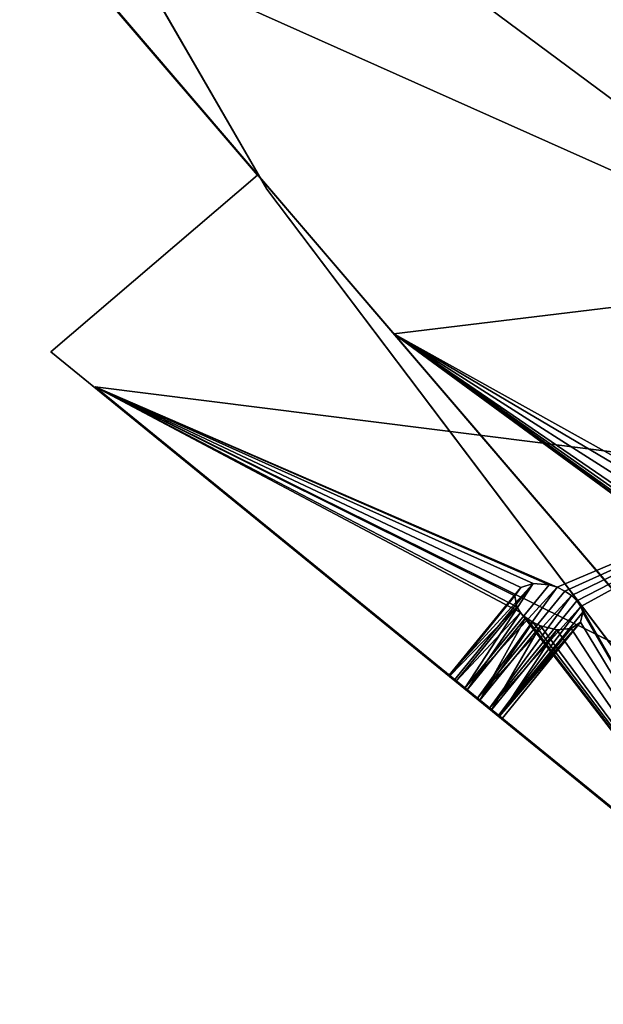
# Model space of a CAD drawing. Extents: x 0.3 to 17.2, y 0.3 to 17.2.
# Tile 44 of 256: x 3.51 to 4.011, y 4.713 to 5.558. Entities that reach past the tile are written whole.
import ezdxf

# ---------------------------------------------------------------- set-up
doc = ezdxf.new("R2010")
doc.units = 0
doc.header["$MEASUREMENT"] = 0
doc.layers.get('0').update_dxf_attribs({"linetype": 'CONTINUOUS'})

# ---------------------------------------------------------------- blocks, each defined once
blk = doc.blocks.new('LUXORE_PLAFON_STL_1')
at = {"color": 0}
for p, q in [((3.71405, 5.4241, -1.82259), (3.00279, 6.25579, -1.82259)), ((3.00279, 6.25579, -1.78322), (3.71405, 5.4241, -1.78322)), ((3.71405, 5.4241, -1.82259), (3.00279, 6.25579, -1.82259)), ((3.00279, 6.25579, -1.78322), (3.71405, 5.4241, -1.78322)), ((3.83102, 5.28814, -5.52556), (3.03466, 6.21934, -1.78407)), ((3.83102, 5.28814, -5.52556), (3.03466, 6.21934, -1.78407)), ((3.35201, 6.05297, -5.19685), (3.72198, 5.41217, -5.19685)), ((3.72198, 5.41217, -5.15748), (3.35201, 6.05297, -5.15748)), ((3.72198, 5.41217, -5.15748), (3.35201, 6.05297, -5.15748)), ((3.35201, 6.05297, -5.19685), (3.72198, 5.41217, -5.19685)), ((3.521, 5.65065, -1.53902), (4.31736, 4.71944, -5.2805)), ((3.521, 5.65065, -1.53902), (4.31736, 4.71944, -5.2805)), ((3.5369, 5.27261, -1.82259), (3.71405, 5.4241, -1.82259)), ((3.71405, 5.4241, -1.78322), (3.5369, 5.27261, -1.78322)), ((3.5369, 5.27261, -1.82259), (3.71405, 5.4241, -1.82259)), ((3.71405, 5.4241, -1.78322), (3.5369, 5.27261, -1.78322)), ((3.71405, 5.4241, -1.78322), (3.71405, 5.4241, -1.82259)), ((3.71405, 5.4241, -1.78322), (3.71405, 5.4241, -1.82259)), ((3.72198, 5.41217, -5.19685), (4.16789, 4.82168, -5.19685)), ((4.16789, 4.82168, -5.15748), (3.72198, 5.41217, -5.15748)), ((3.72198, 5.41217, -5.15748), (3.72198, 5.41217, -5.19685)), ((3.72198, 5.41217, -5.15748), (3.72198, 5.41217, -5.19685)), ((4.16789, 4.82168, -5.15748), (3.72198, 5.41217, -5.15748)), ((3.72198, 5.41217, -5.19685), (4.16789, 4.82168, -5.19685)), ((4.22491, 5.33583, -4.9316), (3.83102, 5.28814, -5.52556)), ((4.22491, 5.33583, -4.9316), (3.83102, 5.28814, -5.52556)), ((3.83102, 5.28814, -5.52556), (4.31736, 4.71944, -5.2805)), ((3.83102, 5.28814, -5.52556), (4.31736, 4.71944, -5.2805)), ((3.5369, 5.27261, -1.78322), (3.5369, 5.27261, -1.82259)), ((4.38523, 4.58129, -1.82259), (3.5369, 5.27261, -1.82259)), ((3.5369, 5.27261, -1.78322), (3.5369, 5.27261, -1.82259)), ((3.5369, 5.27261, -1.78322), (4.38523, 4.58129, -1.78322)), ((4.38523, 4.58129, -1.82259), (3.5369, 5.27261, -1.82259)), ((3.5369, 5.27261, -1.78322), (4.38523, 4.58129, -1.78322)), ((4.52466, 4.46842, -5.52556), (3.57483, 5.24246, -1.78407)), ((3.57483, 5.24246, -1.78407), (4.19324, 5.16466, -2.13297)), ((4.1549, 4.76974, -1.53902), (3.57483, 5.24246, -1.78407)), ((4.52466, 4.46842, -5.52556), (3.57483, 5.24246, -1.78407)), ((4.1549, 4.76974, -1.53902), (3.57483, 5.24246, -1.78407)), ((3.57483, 5.24246, -1.78407), (4.19324, 5.16466, -2.13297)), ((3.93995, 5.07038, -1.80946), (3.8785, 4.99498, -1.80946)), ((3.93995, 5.07038, -1.80946), (3.8785, 4.99498, -1.80946)), ((3.95049, 5.07384, -1.82226), (3.88314, 4.9912, -1.82226)), ((3.95049, 5.07384, -1.82226), (3.88314, 4.9912, -1.82226)), ((3.9641, 5.07274, -1.83082), (3.89186, 4.9841, -1.83082)), ((3.9641, 5.07274, -1.83082), (3.89186, 4.9841, -1.83082)), ((3.97109, 5.07052, -1.83284), (3.89186, 4.9841, -1.83082)), ((3.97109, 5.07052, -1.83284), (3.89186, 4.9841, -1.83082)), ((3.97109, 5.07052, -1.83284), (3.90267, 4.97529, -1.83317)), ((3.97109, 5.07052, -1.83284), (3.90267, 4.97529, -1.83317)), ((3.93489, 5.06315, -1.79534), (3.93995, 5.07038, -1.80946)), ((3.93489, 5.06315, -1.79534), (3.93995, 5.07038, -1.80946)), ((3.93995, 5.07038, -1.80946), (3.95049, 5.07384, -1.82226)), ((3.93995, 5.07038, -1.80946), (3.95049, 5.07384, -1.82226)), ((3.95049, 5.07384, -1.82226), (3.9641, 5.07274, -1.83082)), ((3.95049, 5.07384, -1.82226), (3.9641, 5.07274, -1.83082)), ((3.9641, 5.07274, -1.83082), (3.97109, 5.07052, -1.83284)), ((3.9641, 5.07274, -1.83082), (3.97109, 5.07052, -1.83284)), ((3.97109, 5.07052, -1.83284), (3.97767, 5.06733, -1.83317)), ((3.97109, 5.07052, -1.83284), (3.97767, 5.06733, -1.83317)), ((3.93489, 5.06315, -1.79534), (3.87901, 4.99457, -1.79534)), ((3.93489, 5.06315, -1.79534), (3.87901, 4.99457, -1.79534)), ((3.97767, 5.06733, -1.83317), (3.90267, 4.97529, -1.83317)), ((3.97767, 5.06733, -1.83317), (3.90267, 4.97529, -1.83317)), ((3.98344, 5.06336, -1.83178), (3.90267, 4.97529, -1.83317)), ((3.98344, 5.06336, -1.83178), (3.90267, 4.97529, -1.83317)), ((3.98344, 5.06336, -1.83178), (3.91308, 4.96681, -1.82877)), ((3.98344, 5.06336, -1.83178), (3.91308, 4.96681, -1.82877)), ((3.93648, 5.0538, -1.78314), (3.93489, 5.06315, -1.79534)), ((3.93648, 5.0538, -1.78314), (3.93489, 5.06315, -1.79534)), ((3.97767, 5.06733, -1.83317), (3.98344, 5.06336, -1.83178)), ((3.97767, 5.06733, -1.83317), (3.98344, 5.06336, -1.83178)), ((3.98344, 5.06336, -1.83178), (3.98808, 5.05884, -1.82877)), ((3.98344, 5.06336, -1.83178), (3.98808, 5.05884, -1.82877)), ((3.93648, 5.0538, -1.78314), (3.88454, 4.99007, -1.78314)), ((3.93648, 5.0538, -1.78314), (3.88454, 4.99007, -1.78314)), ((3.91308, 4.96681, -1.82877), (3.98808, 5.05884, -1.82877)), ((3.91308, 4.96681, -1.82877), (3.98808, 5.05884, -1.82877)), ((3.91308, 4.96681, -1.82877), (3.99131, 5.05404, -1.8243)), ((3.91308, 4.96681, -1.82877), (3.99131, 5.05404, -1.8243)), ((3.92071, 4.96059, -1.81863), (3.99131, 5.05404, -1.8243)), ((3.92071, 4.96059, -1.81863), (3.99131, 5.05404, -1.8243)), ((3.93971, 5.049, -1.77867), (3.93648, 5.0538, -1.78314)), ((3.93971, 5.049, -1.77867), (3.93648, 5.0538, -1.78314)), ((3.98808, 5.05884, -1.82877), (3.99131, 5.05404, -1.8243)), ((3.98808, 5.05884, -1.82877), (3.99131, 5.05404, -1.8243)), ((3.99131, 5.05404, -1.8243), (3.99295, 5.04923, -1.81863)), ((3.99131, 5.05404, -1.8243), (3.99295, 5.04923, -1.81863)), ((3.93971, 5.049, -1.77867), (3.88454, 4.99007, -1.78314)), ((3.93971, 5.049, -1.77867), (3.88454, 4.99007, -1.78314)), ((3.93971, 5.049, -1.77867), (3.89383, 4.98249, -1.77566)), ((3.93971, 5.049, -1.77867), (3.89383, 4.98249, -1.77566)), ((3.92071, 4.96059, -1.81863), (3.99295, 5.04923, -1.81863)), ((3.92071, 4.96059, -1.81863), (3.99295, 5.04923, -1.81863)), ((3.94435, 5.04448, -1.77566), (3.93971, 5.049, -1.77867)), ((3.94435, 5.04448, -1.77566), (3.93971, 5.049, -1.77867)), ((3.99295, 5.04923, -1.81863), (3.99117, 5.04069, -1.80508)), ((3.99295, 5.04923, -1.81863), (3.99117, 5.04069, -1.80508)), ((3.94435, 5.04448, -1.77566), (3.89383, 4.98249, -1.77566)), ((3.94435, 5.04448, -1.77566), (3.89383, 4.98249, -1.77566)), ((3.94435, 5.04448, -1.77566), (3.90476, 4.97359, -1.7746)), ((3.94435, 5.04448, -1.77566), (3.90476, 4.97359, -1.7746)), ((3.95012, 5.04051, -1.77428), (3.90476, 4.97359, -1.7746)), ((3.95012, 5.04051, -1.77428), (3.90476, 4.97359, -1.7746)), ((3.90476, 4.97359, -1.7746), (3.9567, 5.03733, -1.7746)), ((3.90476, 4.97359, -1.7746), (3.9567, 5.03733, -1.7746)), ((3.92382, 4.95805, -1.80508), (3.99117, 5.04069, -1.80508)), ((3.92382, 4.95805, -1.80508), (3.99117, 5.04069, -1.80508)), ((3.95012, 5.04051, -1.77428), (3.94435, 5.04448, -1.77566)), ((3.95012, 5.04051, -1.77428), (3.94435, 5.04448, -1.77566)), ((3.9567, 5.03733, -1.7746), (3.95012, 5.04051, -1.77428)), ((3.9567, 5.03733, -1.7746), (3.95012, 5.04051, -1.77428)), ((3.9707, 5.03397, -1.78022), (3.9567, 5.03733, -1.7746)), ((3.9707, 5.03397, -1.78022), (3.9567, 5.03733, -1.7746)), ((3.99117, 5.04069, -1.80508), (3.98313, 5.03519, -1.79122)), ((3.99117, 5.04069, -1.80508), (3.98313, 5.03519, -1.79122)), ((3.91481, 4.9654, -1.78022), (3.9707, 5.03397, -1.78022)), ((3.91481, 4.9654, -1.78022), (3.9707, 5.03397, -1.78022)), ((3.92169, 4.95979, -1.79122), (3.98313, 5.03519, -1.79122)), ((3.92169, 4.95979, -1.79122), (3.98313, 5.03519, -1.79122)), ((3.98313, 5.03519, -1.79122), (3.9707, 5.03397, -1.78022)), ((3.98313, 5.03519, -1.79122), (3.9707, 5.03397, -1.78022)), ((3.88314, 4.9912, -1.82226), (3.8785, 4.99498, -1.80946)), ((3.8785, 4.99498, -1.80946), (3.87901, 4.99457, -1.79534)), ((3.88314, 4.9912, -1.82226), (3.8785, 4.99498, -1.80946)), ((3.8785, 4.99498, -1.80946), (3.87901, 4.99457, -1.79534)), ((3.87901, 4.99457, -1.79534), (3.88454, 4.99007, -1.78314)), ((3.87901, 4.99457, -1.79534), (3.88454, 4.99007, -1.78314)), ((3.89186, 4.9841, -1.83082), (3.88314, 4.9912, -1.82226)), ((3.89186, 4.9841, -1.83082), (3.88314, 4.9912, -1.82226)), ((3.88454, 4.99007, -1.78314), (3.89383, 4.98249, -1.77566)), ((3.88454, 4.99007, -1.78314), (3.89383, 4.98249, -1.77566)), ((3.90267, 4.97529, -1.83317), (3.89186, 4.9841, -1.83082)), ((3.90267, 4.97529, -1.83317), (3.89186, 4.9841, -1.83082)), ((3.89383, 4.98249, -1.77566), (3.90476, 4.97359, -1.7746)), ((3.89383, 4.98249, -1.77566), (3.90476, 4.97359, -1.7746)), ((3.91308, 4.96681, -1.82877), (3.90267, 4.97529, -1.83317)), ((3.91308, 4.96681, -1.82877), (3.90267, 4.97529, -1.83317)), ((3.90476, 4.97359, -1.7746), (3.91481, 4.9654, -1.78022)), ((3.90476, 4.97359, -1.7746), (3.91481, 4.9654, -1.78022)), ((3.92071, 4.96059, -1.81863), (3.91308, 4.96681, -1.82877)), ((3.92071, 4.96059, -1.81863), (3.91308, 4.96681, -1.82877)), ((3.91481, 4.9654, -1.78022), (3.92169, 4.95979, -1.79122)), ((3.91481, 4.9654, -1.78022), (3.92169, 4.95979, -1.79122)), ((3.92382, 4.95805, -1.80508), (3.92071, 4.96059, -1.81863)), ((3.92382, 4.95805, -1.80508), (3.92071, 4.96059, -1.81863)), ((3.92169, 4.95979, -1.79122), (3.92382, 4.95805, -1.80508)), ((3.92169, 4.95979, -1.79122), (3.92382, 4.95805, -1.80508))]:
    blk.add_line(p, q, dxfattribs=at)
mesh = blk.add_polyface(dxfattribs=at)
corners = [(1.90166, 9.4846, -1.84228), (1.90166, 7.94244, -1.84228), (1.85836, 8.71352, -1.84228), (2.03103, 10.24599, -1.84228), (2.03103, 7.18105, -1.84228), (2.24483, 10.98811, -1.84228), (2.14824, 9.09775, -1.84228), (2.23745, 9.86102, -1.84228), (2.41467, 10.60876, -1.84228), (2.54037, 11.70162, -1.84228), (2.6775, 11.33088, -1.84228), (2.91395, 12.37755, -1.84228), (3.02239, 12.0176, -1.84228), (3.36085, 13.00741, -1.84228), (3.44466, 12.65964, -1.84228), (3.87547, 13.58327, -1.84228), (3.93862, 13.24831, -1.84228), (4.45133, 14.09788, -1.84228), (4.49758, 13.77566, -1.84228), (5.08119, 14.54479, -1.84228), (5.11398, 14.23456, -1.84228), (5.75712, 14.91837, -1.84228), (5.77948, 14.61879, -1.84228), (6.47063, 15.21391, -1.84228), (6.4851, 14.92316, -1.84228), (7.21275, 15.42771, -1.84228), (7.22127, 15.14356, -1.84228), (7.97414, 15.55708, -1.84228), (7.97806, 15.277, -1.84228), (8.74522, 15.60038, -1.84228), (8.74522, 15.32168, -1.84228), (9.5163, 15.55708, -1.84228), (9.51238, 15.277, -1.84228), (10.26917, 15.14356, -1.84228), (10.27769, 15.42771, -1.84228), (11.00534, 14.92316, -1.84228), (11.0198, 15.21391, -1.84228), (11.71096, 14.61879, -1.84228), (11.73332, 14.91837, -1.84228), (12.37646, 14.23456, -1.84228), (12.40925, 14.54479, -1.84228), (12.99286, 13.77566, -1.84228), (13.03911, 14.09788, -1.84228), (13.55182, 13.24831, -1.84228), (13.61496, 13.58327, -1.84228), (14.04578, 12.65964, -1.84228), (14.12958, 13.00741, -1.84228), (14.46805, 12.0176, -1.84228), (14.57649, 12.37755, -1.84228), (14.81294, 11.33088, -1.84228), (14.95007, 11.70162, -1.84228), (15.07577, 10.60876, -1.84228), (15.24561, 10.98811, -1.84228), (15.25298, 9.86102, -1.84228), (15.45941, 10.24599, -1.84228), (15.3422, 9.09775, -1.84228), (15.3422, 8.32929, -1.84228), (2.14824, 8.32929, -1.84228), (2.24483, 6.43893, -1.84228), (2.23745, 7.56603, -1.84228), (2.41467, 6.81828, -1.84228), (2.54037, 5.72542, -1.84228), (2.6775, 6.09616, -1.84228), (2.91395, 5.04949, -1.84228), (3.02239, 5.40944, -1.84228), (3.36085, 4.41963, -1.84228), (3.44466, 4.7674, -1.84228), (3.87547, 3.84377, -1.84228), (3.93862, 4.17873, -1.84228), (4.45133, 3.32916, -1.84228), (4.49758, 3.65138, -1.84228), (5.08119, 2.88225, -1.84228), (5.11398, 3.19248, -1.84228), (5.75712, 2.50867, -1.84228), (5.77948, 2.80825, -1.84228), (6.47063, 2.21313, -1.84228), (6.4851, 2.50388, -1.84228), (7.21275, 1.99933, -1.84228), (7.22127, 2.28349, -1.84228), (7.97414, 1.86996, -1.84228), (7.97806, 2.15004, -1.84228), (8.74522, 1.82666, -1.84228), (8.74522, 2.10536, -1.84228), (9.51238, 2.15004, -1.84228), (9.5163, 1.86996, -1.84228), (10.26917, 2.28349, -1.84228), (10.27769, 1.99933, -1.84228), (11.00534, 2.50388, -1.84228), (11.0198, 2.21313, -1.84228), (11.71096, 2.80825, -1.84228), (11.73332, 2.50867, -1.84228), (12.37646, 3.19248, -1.84228), (12.40925, 2.88225, -1.84228), (12.99286, 3.65138, -1.84228), (13.03911, 3.32916, -1.84228), (13.55182, 4.17873, -1.84228), (13.61496, 3.84377, -1.84228), (14.04578, 4.7674, -1.84228), (14.12958, 4.41963, -1.84228), (14.46805, 5.40944, -1.84228), (14.57649, 5.04949, -1.84228), (14.81294, 6.09616, -1.84228), (14.95007, 5.72542, -1.84228), (15.07577, 6.81828, -1.84228), (15.24561, 6.43893, -1.84228), (15.25298, 7.56603, -1.84228), (15.45941, 7.18105, -1.84228), (15.58878, 9.4846, -1.84228), (15.58878, 7.94244, -1.84228), (15.63208, 8.71352, -1.84228)]
mesh.append_faces([[corners[k] for k in face] for face in [(0, 1, 2), (108, 107, 109)]], dxfattribs={"vtx0": -1, "color": 0})
mesh.append_faces([[corners[k] for k in face] for face in [(1, 3, 4), (6, 5, 7), (7, 5, 8), (8, 9, 10), (10, 11, 12), (12, 13, 14), (14, 15, 16), (16, 17, 18), (18, 19, 20), (20, 21, 22), (22, 23, 24), (24, 25, 26), (26, 27, 28), (28, 29, 30), (30, 31, 32), (32, 31, 33), (33, 34, 35), (35, 36, 37), (37, 38, 39), (39, 40, 41), (41, 42, 43), (43, 44, 45), (45, 46, 47), (47, 48, 49), (49, 50, 51), (51, 52, 53), (53, 54, 55), (55, 54, 56), (4, 57, 58), (57, 4, 6), (58, 60, 61), (61, 62, 63), (63, 64, 65), (65, 66, 67), (67, 68, 69), (69, 70, 71), (71, 72, 73), (73, 74, 75), (75, 76, 77), (77, 78, 79), (79, 80, 81), (81, 83, 84), (84, 85, 86), (86, 87, 88), (88, 89, 90), (90, 91, 92), (92, 93, 94), (94, 95, 96), (96, 97, 98), (98, 99, 100), (100, 101, 102), (102, 103, 104), (104, 105, 106), (106, 107, 108)]], dxfattribs={"vtx0": -1, "vtx1": -1, "color": 0})
mesh.append_faces([[corners[k] for k in face] for face in [(4, 5, 6), (106, 56, 54)]], dxfattribs={"vtx0": -1, "vtx1": -1, "vtx2": -1, "color": 0})
mesh.append_faces([[corners[k] for k in face] for face in [(1, 0, 3), (4, 3, 5), (8, 5, 9), (10, 9, 11), (12, 11, 13), (14, 13, 15), (16, 15, 17), (18, 17, 19), (20, 19, 21), (22, 21, 23), (24, 23, 25), (26, 25, 27), (28, 27, 29), (30, 29, 31), (33, 31, 34), (35, 34, 36), (37, 36, 38), (39, 38, 40), (41, 40, 42), (43, 42, 44), (45, 44, 46), (47, 46, 48), (49, 48, 50), (51, 50, 52), (53, 52, 54), (58, 57, 59), (58, 59, 60), (61, 60, 62), (63, 62, 64), (65, 64, 66), (67, 66, 68), (69, 68, 70), (71, 70, 72), (73, 72, 74), (75, 74, 76), (77, 76, 78), (79, 78, 80), (81, 80, 82), (81, 82, 83), (84, 83, 85), (86, 85, 87), (88, 87, 89), (90, 89, 91), (92, 91, 93), (94, 93, 95), (96, 95, 97), (98, 97, 99), (100, 99, 101), (102, 101, 103), (104, 103, 105), (106, 105, 56), (106, 54, 107)]], dxfattribs={"vtx0": -1, "vtx2": -1, "color": 0})
mesh = blk.add_polyface(dxfattribs=at)
corners = [(1.90166, 7.94244, -1.82259), (1.90166, 9.4846, -1.82259), (1.85836, 8.71352, -1.82259), (2.03103, 7.18105, -1.82259), (2.03103, 10.24599, -1.82259), (2.24483, 6.43893, -1.82259), (2.14824, 8.32929, -1.82259), (2.23745, 7.56603, -1.82259), (2.41467, 6.81828, -1.82259), (2.54037, 5.72542, -1.82259), (2.6775, 6.09616, -1.82259), (2.91395, 5.04949, -1.82259), (3.02239, 5.40944, -1.82259), (3.36085, 4.41963, -1.82259), (3.44466, 4.7674, -1.82259), (3.87547, 3.84377, -1.82259), (3.93862, 4.17873, -1.82259), (4.45133, 3.32916, -1.82259), (4.49758, 3.65138, -1.82259), (5.08119, 2.88225, -1.82259), (5.11398, 3.19248, -1.82259), (5.75712, 2.50867, -1.82259), (5.77948, 2.80825, -1.82259), (6.47063, 2.21313, -1.82259), (6.4851, 2.50388, -1.82259), (7.21275, 1.99933, -1.82259), (7.22127, 2.28349, -1.82259), (7.97414, 1.86996, -1.82259), (7.97806, 2.15004, -1.82259), (8.74522, 1.82666, -1.82259), (8.74522, 2.10536, -1.82259), (9.5163, 1.86996, -1.82259), (9.51238, 2.15004, -1.82259), (10.26917, 2.28349, -1.82259), (10.27769, 1.99933, -1.82259), (11.00534, 2.50388, -1.82259), (11.0198, 2.21313, -1.82259), (11.71096, 2.80825, -1.82259), (11.73332, 2.50867, -1.82259), (12.37646, 3.19248, -1.82259), (12.40925, 2.88225, -1.82259), (12.99286, 3.65138, -1.82259), (13.03911, 3.32916, -1.82259), (13.55182, 4.17873, -1.82259), (13.61496, 3.84377, -1.82259), (14.04578, 4.7674, -1.82259), (14.12958, 4.41963, -1.82259), (14.46805, 5.40944, -1.82259), (14.57649, 5.04949, -1.82259), (14.81294, 6.09616, -1.82259), (14.95007, 5.72542, -1.82259), (15.07577, 6.81828, -1.82259), (15.24561, 6.43893, -1.82259), (15.25298, 7.56603, -1.82259), (15.45941, 7.18105, -1.82259), (15.3422, 8.32929, -1.82259), (15.3422, 9.09775, -1.82259), (2.14824, 9.09775, -1.82259), (2.24483, 10.98811, -1.82259), (2.23745, 9.86102, -1.82259), (2.41467, 10.60876, -1.82259), (2.54037, 11.70162, -1.82259), (2.6775, 11.33088, -1.82259), (2.91395, 12.37755, -1.82259), (3.02239, 12.0176, -1.82259), (3.36085, 13.00741, -1.82259), (3.44466, 12.65964, -1.82259), (3.87547, 13.58327, -1.82259), (3.93862, 13.24831, -1.82259), (4.45133, 14.09788, -1.82259), (4.49758, 13.77566, -1.82259), (5.08119, 14.54479, -1.82259), (5.11398, 14.23456, -1.82259), (5.75712, 14.91837, -1.82259), (5.77948, 14.61879, -1.82259), (6.47063, 15.21391, -1.82259), (6.4851, 14.92316, -1.82259), (7.21275, 15.42771, -1.82259), (7.22127, 15.14356, -1.82259), (7.97414, 15.55708, -1.82259), (7.97806, 15.277, -1.82259), (8.74522, 15.60038, -1.82259), (8.74522, 15.32168, -1.82259), (9.51238, 15.277, -1.82259), (9.5163, 15.55708, -1.82259), (10.26917, 15.14356, -1.82259), (10.27769, 15.42771, -1.82259), (11.00534, 14.92316, -1.82259), (11.0198, 15.21391, -1.82259), (11.71096, 14.61879, -1.82259), (11.73332, 14.91837, -1.82259), (12.37646, 14.23456, -1.82259), (12.40925, 14.54479, -1.82259), (12.99286, 13.77566, -1.82259), (13.03911, 14.09788, -1.82259), (13.55182, 13.24831, -1.82259), (13.61496, 13.58327, -1.82259), (14.04578, 12.65964, -1.82259), (14.12958, 13.00741, -1.82259), (14.46805, 12.0176, -1.82259), (14.57649, 12.37755, -1.82259), (14.81294, 11.33088, -1.82259), (14.95007, 11.70162, -1.82259), (15.07577, 10.60876, -1.82259), (15.24561, 10.98811, -1.82259), (15.25298, 9.86102, -1.82259), (15.45941, 10.24599, -1.82259), (15.58878, 7.94244, -1.82259), (15.58878, 9.4846, -1.82259), (15.63208, 8.71352, -1.82259)]
mesh.append_faces([[corners[k] for k in face] for face in [(0, 1, 2), (108, 107, 109)]], dxfattribs={"vtx0": -1, "color": 0})
mesh.append_faces([[corners[k] for k in face] for face in [(1, 3, 4), (6, 5, 7), (7, 5, 8), (8, 9, 10), (10, 11, 12), (12, 13, 14), (14, 15, 16), (16, 17, 18), (18, 19, 20), (20, 21, 22), (22, 23, 24), (24, 25, 26), (26, 27, 28), (28, 29, 30), (30, 31, 32), (32, 31, 33), (33, 34, 35), (35, 36, 37), (37, 38, 39), (39, 40, 41), (41, 42, 43), (43, 44, 45), (45, 46, 47), (47, 48, 49), (49, 50, 51), (51, 52, 53), (53, 54, 55), (55, 54, 56), (4, 57, 58), (57, 4, 6), (58, 60, 61), (61, 62, 63), (63, 64, 65), (65, 66, 67), (67, 68, 69), (69, 70, 71), (71, 72, 73), (73, 74, 75), (75, 76, 77), (77, 78, 79), (79, 80, 81), (81, 83, 84), (84, 85, 86), (86, 87, 88), (88, 89, 90), (90, 91, 92), (92, 93, 94), (94, 95, 96), (96, 97, 98), (98, 99, 100), (100, 101, 102), (102, 103, 104), (104, 105, 106), (106, 107, 108)]], dxfattribs={"vtx0": -1, "vtx1": -1, "color": 0})
mesh.append_faces([[corners[k] for k in face] for face in [(4, 5, 6), (106, 56, 54)]], dxfattribs={"vtx0": -1, "vtx1": -1, "vtx2": -1, "color": 0})
mesh.append_faces([[corners[k] for k in face] for face in [(1, 0, 3), (4, 3, 5), (8, 5, 9), (10, 9, 11), (12, 11, 13), (14, 13, 15), (16, 15, 17), (18, 17, 19), (20, 19, 21), (22, 21, 23), (24, 23, 25), (26, 25, 27), (28, 27, 29), (30, 29, 31), (33, 31, 34), (35, 34, 36), (37, 36, 38), (39, 38, 40), (41, 40, 42), (43, 42, 44), (45, 44, 46), (47, 46, 48), (49, 48, 50), (51, 50, 52), (53, 52, 54), (58, 57, 59), (58, 59, 60), (61, 60, 62), (63, 62, 64), (65, 64, 66), (67, 66, 68), (69, 68, 70), (71, 70, 72), (73, 72, 74), (75, 74, 76), (77, 76, 78), (79, 78, 80), (81, 80, 82), (81, 82, 83), (84, 83, 85), (86, 85, 87), (88, 87, 89), (90, 89, 91), (92, 91, 93), (94, 93, 95), (96, 95, 97), (98, 97, 99), (100, 99, 101), (102, 101, 103), (104, 103, 105), (106, 105, 56), (106, 54, 107)]], dxfattribs={"vtx0": -1, "vtx2": -1, "color": 0})
mesh = blk.add_polyface(dxfattribs=at)
corners = [(3.00279, 6.25579, -1.82259), (3.71405, 5.4241, -1.78322), (3.71405, 5.4241, -1.82259), (3.00279, 6.25579, -1.78322)]
mesh.append_faces([[corners[k] for k in face] for face in [(0, 1, 2), (1, 0, 3)]], dxfattribs={"vtx0": -1, "color": 0})
mesh = blk.add_polyface(dxfattribs=at)
corners = [(3.03466, 6.21934, -1.78407), (4.22491, 5.33583, -4.9316), (3.83102, 5.28814, -5.52556), (3.62924, 6.03237, -2.13297)]
mesh.append_faces([[corners[k] for k in face] for face in [(0, 1, 2), (1, 0, 3)]], dxfattribs={"vtx0": -1, "color": 0})
mesh = blk.add_polyface(dxfattribs=at)
corners = [(3.521, 5.65065, -1.53902), (3.32548, 5.87928, -1.79122), (3.32726, 5.87719, -1.80508), (3.31971, 5.88603, -1.78022), (3.31128, 5.89588, -1.7746), (3.03466, 6.21934, -1.78407), (3.30212, 5.90659, -1.77566), (3.29433, 5.91571, -1.78314), (3.28969, 5.92113, -1.79534), (3.28927, 5.92162, -1.80946), (4.31736, 4.71944, -5.2805), (4.06131, 5.01885, -5.24835), (4.0631, 5.01676, -5.26221), (4.05555, 5.02559, -5.23735), (4.04712, 5.03545, -5.23173), (4.03796, 5.04616, -5.23279), (4.03016, 5.05527, -5.24028), (4.02553, 5.0607, -5.25247), (4.0251, 5.06119, -5.26659), (3.83102, 5.28814, -5.52556), (3.31826, 5.88773, -1.82877), (3.30953, 5.89793, -1.83317), (3.32466, 5.88024, -1.81863), (3.30047, 5.90852, -1.83082), (3.29316, 5.91707, -1.82226), (4.05409, 5.02729, -5.2859), (4.06049, 5.01981, -5.27576), (4.04536, 5.0375, -5.2903), (4.03631, 5.04809, -5.28795), (4.02899, 5.05664, -5.2794)]
mesh.append_faces([[corners[k] for k in face] for face in [(1, 0, 3), (3, 0, 4), (4, 5, 6), (6, 5, 7), (7, 5, 8), (8, 5, 9), (11, 0, 13), (13, 0, 14), (14, 0, 15), (15, 0, 16), (16, 0, 17), (17, 0, 18), (19, 21, 5), (20, 0, 22), (22, 0, 2), (10, 25, 19), (25, 10, 26), (26, 10, 12)]], dxfattribs={"vtx0": -1, "vtx1": -1, "color": 0})
mesh.append_faces([[corners[k] for k in face] for face in [(18, 0, 19), (19, 0, 20)]], dxfattribs={"vtx0": -1, "vtx1": -1, "vtx2": -1, "color": 0})
mesh.append_faces([[corners[k] for k in face] for face in [(0, 1, 2), (4, 0, 5), (10, 11, 12), (11, 10, 0), (19, 20, 21), (5, 21, 23), (5, 23, 24), (5, 24, 9), (19, 25, 27), (19, 27, 28), (19, 28, 29), (19, 29, 18)]], dxfattribs={"vtx0": -1, "vtx2": -1, "color": 0})
mesh = blk.add_polyface(dxfattribs=at)
corners = [(3.35201, 6.05297, -5.19685), (3.72198, 5.41217, -5.15748), (3.72198, 5.41217, -5.19685), (3.35201, 6.05297, -5.15748)]
mesh.append_faces([[corners[k] for k in face] for face in [(0, 1, 2), (1, 0, 3)]], dxfattribs={"vtx0": -1, "color": 0})
mesh = blk.add_polyface(dxfattribs=at)
corners = [(4.22491, 5.33583, -4.9316), (3.521, 5.65065, -1.53902), (4.31736, 4.71944, -5.2805), (3.62924, 6.03237, -2.13297)]
mesh.append_faces([[corners[k] for k in face] for face in [(0, 1, 2), (1, 0, 3)]], dxfattribs={"vtx0": -1, "color": 0})
mesh = blk.add_polyface(dxfattribs=at)
corners = [(3.71405, 5.4241, -1.78322), (3.5369, 5.27261, -1.82259), (3.71405, 5.4241, -1.82259), (3.5369, 5.27261, -1.78322)]
mesh.append_faces([[corners[k] for k in face] for face in [(0, 1, 2), (1, 0, 3)]], dxfattribs={"vtx0": -1, "color": 0})
mesh = blk.add_polyface(dxfattribs=at)
corners = [(3.72198, 5.41217, -5.19685), (4.16789, 4.82168, -5.15748), (4.16789, 4.82168, -5.19685), (3.72198, 5.41217, -5.15748)]
mesh.append_faces([[corners[k] for k in face] for face in [(0, 1, 2), (1, 0, 3)]], dxfattribs={"vtx0": -1, "color": 0})
mesh = blk.add_polyface(dxfattribs=at)
corners = [(4.31736, 4.71944, -5.2805), (4.12018, 5.07652, -5.28143), (4.12503, 5.075, -5.27576), (4.1153, 5.07964, -5.2859), (3.83102, 5.28814, -5.52556), (4.11068, 5.08417, -5.28891), (4.10657, 5.08984, -5.2903), (4.10323, 5.09634, -5.28997), (4.10084, 5.10328, -5.28795), (4.09941, 5.11686, -5.2794), (4.10262, 5.12748, -5.26659), (4.10973, 5.13271, -5.25247), (4.13883, 5.08514, -5.24835), (4.22491, 5.33583, -4.9316), (4.13352, 5.07698, -5.26221), (4.13975, 5.09761, -5.23735), (4.13607, 5.11152, -5.23173), (4.13272, 5.11802, -5.23141), (4.12862, 5.1237, -5.23279), (4.12399, 5.12822, -5.23581), (4.11912, 5.13134, -5.24028)]
mesh.append_faces([[corners[k] for k in face] for face in [(1, 0, 3), (3, 4, 5), (5, 4, 6), (6, 4, 7), (7, 4, 8), (8, 4, 9), (9, 4, 10), (10, 4, 11), (0, 12, 13), (12, 0, 14), (14, 0, 2), (13, 11, 4)]], dxfattribs={"vtx0": -1, "vtx1": -1, "color": 0})
mesh.append_faces([[corners[k] for k in face] for face in [(0, 1, 2), (3, 0, 4), (13, 12, 15), (13, 15, 16), (13, 16, 17), (13, 17, 18), (13, 18, 19), (13, 19, 20), (13, 20, 11)]], dxfattribs={"vtx0": -1, "vtx2": -1, "color": 0})
mesh = blk.add_polyface(dxfattribs=at)
corners = [(3.5369, 5.27261, -1.78322), (4.38523, 4.58129, -1.82259), (3.5369, 5.27261, -1.82259), (4.38523, 4.58129, -1.78322)]
mesh.append_faces([[corners[k] for k in face] for face in [(0, 1, 2), (1, 0, 3)]], dxfattribs={"vtx0": -1, "color": 0})
mesh = blk.add_polyface(dxfattribs=at)
corners = [(3.57483, 5.24246, -1.78407), (4.90371, 4.58567, -4.9316), (4.52466, 4.46842, -5.52556), (4.19324, 5.16466, -2.13297)]
mesh.append_faces([[corners[k] for k in face] for face in [(0, 1, 2), (1, 0, 3)]], dxfattribs={"vtx0": -1, "color": 0})
mesh = blk.add_polyface(dxfattribs=at)
corners = [(5.10474, 3.9957, -5.2805), (4.78032, 4.26008, -5.2903), (4.52466, 4.46842, -5.52556), (4.79073, 4.25159, -5.2859), (4.79836, 4.24537, -5.27576), (4.80147, 4.24284, -5.26221), (4.79934, 4.24457, -5.24835), (4.1549, 4.76974, -1.53902), (4.79246, 4.25018, -5.23735), (4.78241, 4.25837, -5.23173), (3.91308, 4.96681, -1.82877), (3.90267, 4.97529, -1.83317), (3.92071, 4.96059, -1.81863), (3.92382, 4.95805, -1.80508), (3.92169, 4.95979, -1.79122), (3.91481, 4.9654, -1.78022), (3.90476, 4.97359, -1.7746), (4.75615, 4.27977, -5.26659), (3.57483, 5.24246, -1.78407), (4.76079, 4.27599, -5.2794), (4.76951, 4.26888, -5.28795), (4.75666, 4.27936, -5.25247), (4.76219, 4.27485, -5.24028), (4.77148, 4.26728, -5.23279), (3.89186, 4.9841, -1.83082), (3.88314, 4.9912, -1.82226), (3.8785, 4.99498, -1.80946), (3.87901, 4.99457, -1.79534), (3.88454, 4.99007, -1.78314), (3.89383, 4.98249, -1.77566)]
mesh.append_faces([[corners[k] for k in face] for face in [(0, 1, 2), (1, 0, 3), (3, 0, 4), (4, 0, 5), (5, 0, 6), (6, 7, 8), (8, 7, 9), (10, 7, 12), (12, 7, 13), (13, 7, 14), (14, 7, 15), (15, 7, 16), (2, 17, 18), (17, 2, 19), (19, 2, 20), (20, 2, 1), (18, 28, 7)]], dxfattribs={"vtx0": -1, "vtx1": -1, "color": 0})
mesh.append_faces([[corners[k] for k in face] for face in [(9, 7, 10), (18, 9, 11)]], dxfattribs={"vtx0": -1, "vtx1": -1, "vtx2": -1, "color": 0})
mesh.append_faces([[corners[k] for k in face] for face in [(6, 0, 7), (9, 10, 11), (18, 17, 21), (18, 21, 22), (18, 22, 23), (18, 23, 9), (18, 11, 24), (18, 24, 25), (18, 25, 26), (18, 26, 27), (18, 27, 28), (7, 28, 29), (7, 29, 16)]], dxfattribs={"vtx0": -1, "vtx2": -1, "color": 0})
mesh = blk.add_polyface(dxfattribs=at)
corners = [(4.19324, 5.16466, -2.13297), (3.97109, 5.07052, -1.83284), (3.97767, 5.06733, -1.83317), (3.57483, 5.24246, -1.78407), (3.9641, 5.07274, -1.83082), (3.95049, 5.07384, -1.82226), (3.93995, 5.07038, -1.80946), (3.93489, 5.06315, -1.79534), (3.93648, 5.0538, -1.78314), (3.93971, 5.049, -1.77867), (4.1549, 4.76974, -1.53902), (3.94435, 5.04448, -1.77566), (3.95012, 5.04051, -1.77428), (3.99131, 5.05404, -1.8243), (3.98808, 5.05884, -1.82877), (3.98344, 5.06336, -1.83178), (3.99295, 5.04923, -1.81863), (3.99117, 5.04069, -1.80508), (3.98313, 5.03519, -1.79122), (3.9707, 5.03397, -1.78022), (3.9567, 5.03733, -1.7746)]
mesh.append_faces([[corners[k] for k in face] for face in [(1, 3, 4), (4, 3, 5), (5, 3, 6), (6, 3, 7), (7, 3, 8), (8, 3, 9), (9, 10, 11), (11, 10, 12), (0, 13, 10), (13, 0, 14), (14, 0, 15), (15, 0, 2)]], dxfattribs={"vtx0": -1, "vtx1": -1, "color": 0})
mesh.append_faces([[corners[k] for k in face] for face in [(0, 1, 2), (1, 0, 3), (9, 3, 10), (10, 13, 16), (10, 16, 17), (10, 17, 18), (10, 18, 19), (10, 19, 20), (10, 20, 12)]], dxfattribs={"vtx0": -1, "vtx2": -1, "color": 0})
mesh = blk.add_polyface(dxfattribs=at)
corners = [(3.95049, 5.07384, -1.82226), (3.8785, 4.99498, -1.80946), (3.88314, 4.9912, -1.82226), (3.93995, 5.07038, -1.80946)]
mesh.append_faces([[corners[k] for k in face] for face in [(0, 1, 2), (1, 0, 3)]], dxfattribs={"vtx0": -1, "color": 0})
mesh = blk.add_polyface(dxfattribs=at)
corners = [(3.8785, 4.99498, -1.80946), (3.93489, 5.06315, -1.79534), (3.87901, 4.99457, -1.79534), (3.93995, 5.07038, -1.80946)]
mesh.append_faces([[corners[k] for k in face] for face in [(0, 1, 2), (1, 0, 3)]], dxfattribs={"vtx0": -1, "color": 0})
mesh = blk.add_polyface(dxfattribs=at)
corners = [(3.89186, 4.9841, -1.83082), (3.95049, 5.07384, -1.82226), (3.88314, 4.9912, -1.82226), (3.9641, 5.07274, -1.83082)]
mesh.append_faces([[corners[k] for k in face] for face in [(0, 1, 2), (1, 0, 3)]], dxfattribs={"vtx0": -1, "color": 0})
mesh = blk.add_polyface(dxfattribs=at)
corners = [(3.97109, 5.07052, -1.83284), (3.9641, 5.07274, -1.83082), (3.89186, 4.9841, -1.83082)]
mesh.append_faces([[corners[k] for k in face] for face in [(0, 1, 2)]], dxfattribs={"color": 0})
mesh = blk.add_polyface(dxfattribs=at)
corners = [(3.97109, 5.07052, -1.83284), (3.89186, 4.9841, -1.83082), (3.90267, 4.97529, -1.83317)]
mesh.append_faces([[corners[k] for k in face] for face in [(0, 1, 2)]], dxfattribs={"color": 0})
mesh = blk.add_polyface(dxfattribs=at)
corners = [(3.97767, 5.06733, -1.83317), (3.97109, 5.07052, -1.83284), (3.90267, 4.97529, -1.83317)]
mesh.append_faces([[corners[k] for k in face] for face in [(0, 1, 2)]], dxfattribs={"color": 0})
mesh = blk.add_polyface(dxfattribs=at)
corners = [(3.87901, 4.99457, -1.79534), (3.93648, 5.0538, -1.78314), (3.88454, 4.99007, -1.78314), (3.93489, 5.06315, -1.79534)]
mesh.append_faces([[corners[k] for k in face] for face in [(0, 1, 2), (1, 0, 3)]], dxfattribs={"vtx0": -1, "color": 0})
mesh = blk.add_polyface(dxfattribs=at)
corners = [(3.98344, 5.06336, -1.83178), (3.97767, 5.06733, -1.83317), (3.90267, 4.97529, -1.83317)]
mesh.append_faces([[corners[k] for k in face] for face in [(0, 1, 2)]], dxfattribs={"color": 0})
mesh = blk.add_polyface(dxfattribs=at)
corners = [(3.98344, 5.06336, -1.83178), (3.90267, 4.97529, -1.83317), (3.91308, 4.96681, -1.82877)]
mesh.append_faces([[corners[k] for k in face] for face in [(0, 1, 2)]], dxfattribs={"color": 0})
mesh = blk.add_polyface(dxfattribs=at)
corners = [(3.98808, 5.05884, -1.82877), (3.98344, 5.06336, -1.83178), (3.91308, 4.96681, -1.82877)]
mesh.append_faces([[corners[k] for k in face] for face in [(0, 1, 2)]], dxfattribs={"color": 0})
mesh = blk.add_polyface(dxfattribs=at)
corners = [(3.93971, 5.049, -1.77867), (3.88454, 4.99007, -1.78314), (3.93648, 5.0538, -1.78314)]
mesh.append_faces([[corners[k] for k in face] for face in [(0, 1, 2)]], dxfattribs={"color": 0})
mesh = blk.add_polyface(dxfattribs=at)
corners = [(3.99131, 5.05404, -1.8243), (3.98808, 5.05884, -1.82877), (3.91308, 4.96681, -1.82877)]
mesh.append_faces([[corners[k] for k in face] for face in [(0, 1, 2)]], dxfattribs={"color": 0})
mesh = blk.add_polyface(dxfattribs=at)
corners = [(3.99131, 5.05404, -1.8243), (3.91308, 4.96681, -1.82877), (3.92071, 4.96059, -1.81863)]
mesh.append_faces([[corners[k] for k in face] for face in [(0, 1, 2)]], dxfattribs={"color": 0})
mesh = blk.add_polyface(dxfattribs=at)
corners = [(3.99131, 5.05404, -1.8243), (3.92071, 4.96059, -1.81863), (3.99295, 5.04923, -1.81863)]
mesh.append_faces([[corners[k] for k in face] for face in [(0, 1, 2)]], dxfattribs={"color": 0})
mesh = blk.add_polyface(dxfattribs=at)
corners = [(3.93971, 5.049, -1.77867), (3.89383, 4.98249, -1.77566), (3.88454, 4.99007, -1.78314)]
mesh.append_faces([[corners[k] for k in face] for face in [(0, 1, 2)]], dxfattribs={"color": 0})
mesh = blk.add_polyface(dxfattribs=at)
corners = [(3.94435, 5.04448, -1.77566), (3.89383, 4.98249, -1.77566), (3.93971, 5.049, -1.77867)]
mesh.append_faces([[corners[k] for k in face] for face in [(0, 1, 2)]], dxfattribs={"color": 0})
mesh = blk.add_polyface(dxfattribs=at)
corners = [(3.99117, 5.04069, -1.80508), (3.92071, 4.96059, -1.81863), (3.92382, 4.95805, -1.80508), (3.99295, 5.04923, -1.81863)]
mesh.append_faces([[corners[k] for k in face] for face in [(0, 1, 2), (1, 0, 3)]], dxfattribs={"vtx0": -1, "color": 0})
mesh = blk.add_polyface(dxfattribs=at)
corners = [(3.94435, 5.04448, -1.77566), (3.90476, 4.97359, -1.7746), (3.89383, 4.98249, -1.77566)]
mesh.append_faces([[corners[k] for k in face] for face in [(0, 1, 2)]], dxfattribs={"color": 0})
mesh = blk.add_polyface(dxfattribs=at)
corners = [(3.95012, 5.04051, -1.77428), (3.90476, 4.97359, -1.7746), (3.94435, 5.04448, -1.77566)]
mesh.append_faces([[corners[k] for k in face] for face in [(0, 1, 2)]], dxfattribs={"color": 0})
mesh = blk.add_polyface(dxfattribs=at)
corners = [(3.9567, 5.03733, -1.7746), (3.90476, 4.97359, -1.7746), (3.95012, 5.04051, -1.77428)]
mesh.append_faces([[corners[k] for k in face] for face in [(0, 1, 2)]], dxfattribs={"color": 0})
mesh = blk.add_polyface(dxfattribs=at)
corners = [(3.9567, 5.03733, -1.7746), (3.91481, 4.9654, -1.78022), (3.90476, 4.97359, -1.7746), (3.9707, 5.03397, -1.78022)]
mesh.append_faces([[corners[k] for k in face] for face in [(0, 1, 2), (1, 0, 3)]], dxfattribs={"vtx0": -1, "color": 0})
mesh = blk.add_polyface(dxfattribs=at)
corners = [(3.92169, 4.95979, -1.79122), (3.99117, 5.04069, -1.80508), (3.92382, 4.95805, -1.80508), (3.98313, 5.03519, -1.79122)]
mesh.append_faces([[corners[k] for k in face] for face in [(0, 1, 2), (1, 0, 3)]], dxfattribs={"vtx0": -1, "color": 0})
mesh = blk.add_polyface(dxfattribs=at)
corners = [(3.9707, 5.03397, -1.78022), (3.92169, 4.95979, -1.79122), (3.91481, 4.9654, -1.78022), (3.98313, 5.03519, -1.79122)]
mesh.append_faces([[corners[k] for k in face] for face in [(0, 1, 2), (1, 0, 3)]], dxfattribs={"vtx0": -1, "color": 0})
mesh = blk.add_polyface(dxfattribs=at)
corners = [(3.44466, 4.7674, -1.84228), (3.93862, 4.17873, -1.82259), (3.93862, 4.17873, -1.84228), (3.44466, 4.7674, -1.82259)]
mesh.append_faces([[corners[k] for k in face] for face in [(0, 1, 2), (1, 0, 3)]], dxfattribs={"vtx0": -1, "color": 0})

msp = doc.modelspace()

# ---------------------------------------------------------------- block references
at = {"color": 0}
msp.add_blockref('LUXORE_PLAFON_STL_1', (0, 0), dxfattribs=at)

doc.saveas('drawing.dxf')
